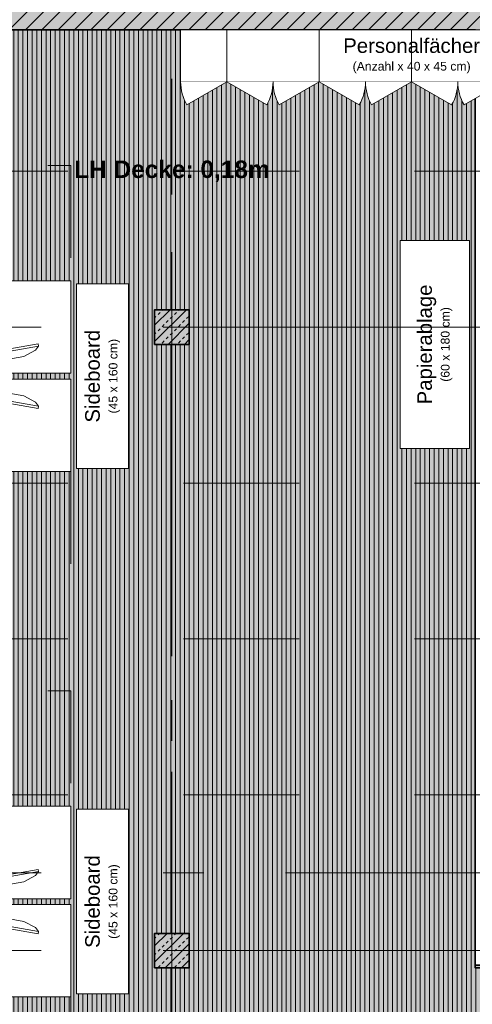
# Model space of a CAD drawing. Header units: metres. Extents: x -111 to 152, y -132 to 99.
# Tile 54 of 256: x -35.07 to -31.15, y -13.96 to -5.44. Entities that reach past the tile are written whole.
import ezdxf

# ---------------------------------------------------------------- set-up
doc = ezdxf.new("R2010")
doc.units = ezdxf.units.M
for name, pattern in [('Achsen 01', [5.291531, 3.175, -1.058062, 0.352704, -0.705764]), ('gestrichelt - 01', [2, 1, -1]), ('Raster 01', [2, 1, -1])]:
    doc.linetypes.add(name, pattern=pattern)
for name, color, linetype, lineweight, true_color in [('013_Beton und Stahlbetonarbeiten-000 Sichtbeton-341 tragende In', 5, 'Continuous', 5, 0x0000ff), ('013_Beton und Stahlbetonarbeiten-000 Sichtbeton-343 Innenstütze', 5, 'Continuous', 5, 0x0000ff), ('031_Metallbauarbeiten-350 Lamellendecke DS', 7, 'Continuous', 35, 0x666666), ('ACTES-Einrichtung Aufsicht.', 7, 'Continuous', 9, 0xa6a6a6), ('AV1-Achsen', 1, 'Achsen 01', 18, 0xff0000), ('AV1-Bewegungsfläche', 7, 'gestrichelt - 01', 9, 0xd9d9d9), ('AV1-Einrichtung', 7, 'Continuous', 9, 0xa6a6a6), ('AV1-Raster', 7, 'Raster 01', 9, 0xa6a6a6)]:
    doc.layers.add(name, color=color, linetype=linetype, lineweight=lineweight, true_color=true_color)
for name, color, linetype, lineweight in [('013_Beton und Stahlbetonarbeiten-340 Innenstützen', 7, 'Continuous', 25), ('013_Beton und Stahlbetonarbeiten-340 Innenwände', 7, 'Continuous', 18), ('028_Parkettarbeiten-350 Stäbchenparkett', 7, 'Continuous', 9), ('_1.35m (3D)', 7, 'Continuous', 9), ('_EG (2D)', 7, 'Continuous', 9), ('_EG - DS (2D)', 7, 'Continuous', 9), ('_GRU (2D)', 7, 'Continuous', 9), ('AV1-Schnitt Achsen', 7, 'Achsen 01', 18)]:
    doc.layers.add(name, color=color, linetype=linetype, lineweight=lineweight)
doc.styles.add('Arial', font='arial.ttf')
doc.styles.add('Arial (bold)', font='arialbd.ttf')
pattern_1 = [(45, (0, 0), (0.07071068, -0.07071068), [0.025, -0.025])]
pattern_2 = [(-135, (0.03106, -0.03313), (0.07071068, -0.07071068), [])]

# ---------------------------------------------------------------- blocks, each defined once
blk = doc.blocks.new('Group-2')
at = {"layer": 'AV1-Raster'}
for p, q in [((-33.75, -22.95), (-33.75, 1.35)), ((-32.4, -22.95), (-32.4, 1.35)), ((1.35, -6.75), (-40.5, -6.75)), ((1.35, -8.1), (-40.5, -8.1)), ((1.35, -9.45), (-40.5, -9.45)), ((1.35, -10.8), (-40.5, -10.8)), ((1.35, -12.15), (-40.5, -12.15)), ((1.35, -13.5), (-40.5, -13.5))]:
    blk.add_line(p, q, dxfattribs=at)
blk = doc.blocks.new('1.35m (3D)')
at = {"layer": 'AV1-Raster', "color": 7}
blk.add_blockref('Group-2', (0, 0), dxfattribs=at)
blk = doc.blocks.new('EG - DS (2D)')
at = {"layer": '031_Metallbauarbeiten-350 Lamellendecke DS', "linetype": 'Continuous', "lineweight": 0, "transparency": 33554508}
h = blk.add_hatch(color=254, dxfattribs=at)
h.paths.add_polyline_path([(-38.935, -5.525), (-38.935, -16.075), (-39.025, -16.075), (-39.025, -21.385), (-23.075, -21.385), (-23.075, -13.625), (-25.575, -13.625), (-25.575, -13.65), (-31.125, -13.65), (-31.125, -5.525)])
h.paths.add_polyline_path([(-28.2, -16.35), (-28.5, -16.35), (-28.5, -16.05), (-28.2, -16.05)])
h.paths.add_polyline_path([(-33.9, -13.65), (-33.9, -13.35), (-33.6, -13.35), (-33.6, -13.65)])
h.paths.add_polyline_path([(-33.6, -8.25), (-33.9, -8.25), (-33.9, -7.95), (-33.6, -7.95)])
h.paths.add_polyline_path([(-33.6, -16.35), (-33.9, -16.35), (-33.9, -16.05), (-33.6, -16.05)])
at = {"layer": '031_Metallbauarbeiten-350 Lamellendecke DS', "linetype": 'Continuous', "lineweight": 9, "transparency": 33554508}
h = blk.add_hatch(dxfattribs=at)
h.set_pattern_fill('Lamellendecke', color=252, style=0, pattern_type=2)
h.set_pattern_definition([(90, (0, 0), (0.04, 0), [])])
h.paths.add_polyline_path([(-38.935, -5.525), (-38.935, -16.075), (-39.025, -16.075), (-39.025, -21.385), (-23.075, -21.385), (-23.075, -13.625), (-25.575, -13.625), (-25.575, -13.65), (-31.125, -13.65), (-31.125, -5.525)])
h.paths.add_polyline_path([(-28.2, -16.35), (-28.5, -16.35), (-28.5, -16.05), (-28.2, -16.05)])
h.paths.add_polyline_path([(-33.9, -13.65), (-33.9, -13.35), (-33.6, -13.35), (-33.6, -13.65)])
h.paths.add_polyline_path([(-33.6, -8.25), (-33.9, -8.25), (-33.9, -7.95), (-33.6, -7.95)])
h.paths.add_polyline_path([(-33.6, -16.35), (-33.9, -16.35), (-33.9, -16.05), (-33.6, -16.05)])
at = {"layer": '031_Metallbauarbeiten-350 Lamellendecke DS', "linetype": 'Continuous', "lineweight": 0, "transparency": 33554508}
blk.add_hatch(color=40, dxfattribs=at).paths.add_polyline_path([(-38.935, -5.525), (-38.935, -16.075), (-39.025, -16.075), (-39.025, -21.385), (-23.075, -21.385), (-23.075, -13.625), (-31.125, -13.625), (-31.125, -5.525)])
at = {"layer": '031_Metallbauarbeiten-350 Lamellendecke DS', "flags": 128}
for points in [[(-38.935, -5.525), (-38.935, -16.075), (-39.025, -16.075), (-39.025, -21.385), (-23.075, -21.385), (-23.075, -13.625), (-25.575, -13.625), (-25.575, -13.65), (-31.125, -13.65), (-31.125, -5.525)], [(-33.6, -8.25), (-33.9, -8.25), (-33.9, -7.95), (-33.6, -7.95)], [(-33.9, -13.65), (-33.9, -13.35), (-33.6, -13.35), (-33.6, -13.65)]]:
    blk.add_lwpolyline(points, close=True, dxfattribs=at)
at = {"layer": '031_Metallbauarbeiten-350 Lamellendecke DS', "color": 251, "linetype": 'Continuous', "lineweight": 35, "transparency": 33554687, "flags": 128}
blk.add_lwpolyline([(-38.935, -5.525), (-38.935, -16.075), (-39.025, -16.075), (-39.025, -21.385), (-23.075, -21.385), (-23.075, -13.625), (-31.125, -13.625), (-31.125, -5.525)], close=True, dxfattribs=at)
at = {"layer": '031_Metallbauarbeiten-350 Lamellendecke DS', "insert": (-33.75, -6.75), "char_height": 0.151309, "attachment_point": 5, "line_spacing_factor": 0.969122, "style": 'Arial (bold)'}
blk.add_mtext('LH Decke: 0,18m', dxfattribs=at)
blk = doc.blocks.new("Bildschrim 27''")
at = {"color": 255, "transparency": 33554559}
blk.add_wipeout([(-0.085, 0.19), (-0.065, 0.19), (-0.065, -0.41), (-0.085, -0.41)], dxfattribs=at).dxf.layer = 'ACTES-Einrichtung Aufsicht.'
at = {"layer": 'ACTES-Einrichtung Aufsicht.', "flags": 128}
blk.add_lwpolyline([(-0.085, 0.19), (-0.065, 0.19), (-0.065, -0.41), (-0.085, -0.41)], close=True, dxfattribs=at)
at = {"color": 255, "transparency": 33554559}
blk.add_wipeout([(0, 0.05), (0, -0.27), (-0.035, -0.38), (-0.065, -0.41), (-0.065, 0.19), (-0.035, 0.16)], dxfattribs=at).dxf.layer = 'ACTES-Einrichtung Aufsicht.'
at = {"layer": 'ACTES-Einrichtung Aufsicht.', "flags": 128}
blk.add_lwpolyline([(0, 0.05), (0, -0.27), (-0.035, -0.38), (-0.065, -0.41), (-0.065, 0.19), (-0.035, 0.16)], close=True, dxfattribs=at)
blk = doc.blocks.new('Group-102')
at = {"layer": 'AV1-Bewegungsfläche', "flags": 128}
for points in [[(-36.425, -7.7), (-34.625, -7.7), (-34.625, -6.7), (-36.425, -6.7)], [(-36.425, -10.35), (-34.625, -10.35), (-34.625, -9.35), (-36.425, -9.35)]]:
    blk.add_lwpolyline(points, close=True, dxfattribs=at)
at = {"color": 255, "transparency": 33554559}
blk.add_wipeout([(-34.575, -7.725), (-34.125, -7.725), (-34.125, -9.325), (-34.575, -9.325)], dxfattribs=at).dxf.layer = 'AV1-Einrichtung'
at = {"layer": 'AV1-Einrichtung', "flags": 128}
blk.add_lwpolyline([(-34.575, -7.725), (-34.125, -7.725), (-34.125, -9.325), (-34.575, -9.325)], close=True, dxfattribs=at)
at = {"color": 255, "transparency": 33554559}
for points in [[(-36.425, -8.5), (-36.425, -7.7), (-34.625, -7.7), (-34.625, -8.5)], [(-36.425, -9.35), (-36.425, -8.55), (-34.625, -8.55), (-34.625, -9.35)]]:
    blk.add_wipeout(points, dxfattribs=at).dxf.layer = 'AV1-Einrichtung'
at = {"layer": 'AV1-Einrichtung', "flags": 128}
for points in [[(-36.425, -8.5), (-36.425, -7.7), (-34.625, -7.7), (-34.625, -8.5)], [(-36.425, -9.35), (-36.425, -8.55), (-34.625, -8.55), (-34.625, -9.35)]]:
    blk.add_lwpolyline(points, close=True, dxfattribs=at)
at = {"layer": 'AV1-Einrichtung', "color": 7, "rotation": 279.9999999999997}
blk.add_blockref("Bildschrim 27''", (-35.0815, -8.3625), dxfattribs=at)
at = {"layer": 'AV1-Einrichtung', "color": 7, "xscale": -1, "rotation": 260.0000000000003}
blk.add_blockref("Bildschrim 27''", (-35.0815, -8.6875), dxfattribs=at)
blk = doc.blocks.new('Group-107')
at = {"layer": 'AV1-Bewegungsfläche', "flags": 128}
for points in [[(-36.425, -12.25), (-34.625, -12.25), (-34.625, -11.25), (-36.425, -11.25)], [(-36.425, -14.9), (-34.625, -14.9), (-34.625, -13.9), (-36.425, -13.9)]]:
    blk.add_lwpolyline(points, close=True, dxfattribs=at)
at = {"color": 255, "transparency": 33554559}
blk.add_wipeout([(-34.575, -12.275), (-34.125, -12.275), (-34.125, -13.875), (-34.575, -13.875)], dxfattribs=at).dxf.layer = 'AV1-Einrichtung'
at = {"layer": 'AV1-Einrichtung', "flags": 128}
blk.add_lwpolyline([(-34.575, -12.275), (-34.125, -12.275), (-34.125, -13.875), (-34.575, -13.875)], close=True, dxfattribs=at)
at = {"color": 255, "transparency": 33554559}
for points in [[(-36.425, -13.05), (-36.425, -12.25), (-34.625, -12.25), (-34.625, -13.05)], [(-36.425, -13.9), (-36.425, -13.1), (-34.625, -13.1), (-34.625, -13.9)]]:
    blk.add_wipeout(points, dxfattribs=at).dxf.layer = 'AV1-Einrichtung'
at = {"layer": 'AV1-Einrichtung', "flags": 128}
for points in [[(-36.425, -13.05), (-36.425, -12.25), (-34.625, -12.25), (-34.625, -13.05)], [(-36.425, -13.9), (-36.425, -13.1), (-34.625, -13.1), (-34.625, -13.9)]]:
    blk.add_lwpolyline(points, close=True, dxfattribs=at)
at = {"layer": 'AV1-Einrichtung', "color": 7, "rotation": 279.9999999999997}
blk.add_blockref("Bildschrim 27''", (-35.0815, -12.9125), dxfattribs=at)
at = {"layer": 'AV1-Einrichtung', "color": 7, "xscale": -1, "rotation": 260.0000000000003}
blk.add_blockref("Bildschrim 27''", (-35.0815, -13.2375), dxfattribs=at)
blk = doc.blocks.new('EG (2D)')
at = {"layer": '013_Beton und Stahlbetonarbeiten-000 Sichtbeton-343 Innenstütze', "linetype": 'Continuous', "lineweight": 0}
h = blk.add_hatch(color=30, dxfattribs=at)
h.paths.add_polyline_path([(-33.6, -8.25), (-33.9, -8.25), (-33.9, -7.95), (-33.6, -7.95)])
h.paths.add_polyline_path([(-33.85, -8), (-33.85, -8.2), (-33.65, -8.2), (-33.65, -8)])
h = blk.add_hatch(color=30, dxfattribs=at)
h.paths.add_polyline_path([(-33.6, -13.65), (-33.9, -13.65), (-33.9, -13.35), (-33.6, -13.35)])
h.paths.add_polyline_path([(-33.85, -13.4), (-33.85, -13.6), (-33.65, -13.6), (-33.65, -13.4)])
at = {"layer": '013_Beton und Stahlbetonarbeiten-340 Innenstützen', "linetype": 'Continuous', "lineweight": 0, "true_color": 0xc0c0c0}
for points in [[(-33.6, -7.95), (-33.9, -7.95), (-33.9, -8.25), (-33.6, -8.25)], [(-33.6, -13.35), (-33.9, -13.35), (-33.9, -13.65), (-33.6, -13.65)]]:
    blk.add_hatch(color=9, dxfattribs=at).paths.add_polyline_path(points)
at = {"layer": '013_Beton und Stahlbetonarbeiten-340 Innenstützen', "linetype": 'Continuous', "lineweight": 13}
h = blk.add_hatch(dxfattribs=at)
h.set_pattern_fill('Stahlbeton', color=251, style=0, pattern_type=2)
h.set_pattern_definition(pattern_1)
h.paths.add_polyline_path([(-33.6, -7.95), (-33.9, -7.95), (-33.9, -8.25), (-33.6, -8.25)])
h = blk.add_hatch(dxfattribs=at)
h.set_pattern_fill('Stahlbeton-1', color=251, style=0, pattern_type=2)
h.set_pattern_definition(pattern_2)
h.paths.add_polyline_path([(-33.6, -7.95), (-33.9, -7.95), (-33.9, -8.25), (-33.6, -8.25)])
h = blk.add_hatch(dxfattribs=at)
h.set_pattern_fill('Stahlbeton', color=251, style=0, pattern_type=2)
h.set_pattern_definition(pattern_1)
h.paths.add_polyline_path([(-33.6, -13.35), (-33.9, -13.35), (-33.9, -13.65), (-33.6, -13.65)])
h = blk.add_hatch(dxfattribs=at)
h.set_pattern_fill('Stahlbeton-1', color=251, style=0, pattern_type=2)
h.set_pattern_definition(pattern_2)
h.paths.add_polyline_path([(-33.6, -13.35), (-33.9, -13.35), (-33.9, -13.65), (-33.6, -13.65)])
at = {"layer": '013_Beton und Stahlbetonarbeiten-340 Innenstützen', "flags": 128}
for points in [[(-33.6, -7.95), (-33.9, -7.95), (-33.9, -8.25), (-33.6, -8.25)], [(-33.6, -13.35), (-33.9, -13.35), (-33.9, -13.65), (-33.6, -13.65)]]:
    blk.add_lwpolyline(points, close=True, dxfattribs=at)
at = {"layer": '028_Parkettarbeiten-350 Stäbchenparkett', "color": 8}
blk.add_line((-33.6, -16.35), (-33.6, -5.525), dxfattribs=at)
at = {"layer": 'AV1-Einrichtung', "color": 7}
for name in ['Group-102', 'Group-107']:
    blk.add_blockref(name, (0, 0), dxfattribs=at)
at = {"color": 255, "transparency": 33554559}
for points in [[(-31.675, -5.975), (-31.675, -5.525), (-30.875, -5.525), (-30.875, -5.975)], [(-31.775, -7.35), (-31.175, -7.35), (-31.175, -9.15), (-31.775, -9.15)]]:
    blk.add_wipeout(points, dxfattribs=at).dxf.layer = 'AV1-Einrichtung'
at = {"layer": 'AV1-Einrichtung', "flags": 128}
for points in [[(-31.675, -5.975), (-31.675, -5.525), (-30.875, -5.525), (-30.875, -5.975)], [(-31.775, -7.35), (-31.175, -7.35), (-31.175, -9.15), (-31.775, -9.15)]]:
    blk.add_lwpolyline(points, close=True, dxfattribs=at)
at = {"layer": 'AV1-Einrichtung', "char_height": 0.12609, "attachment_point": 5, "rotation": 90, "line_spacing_factor": 0.969122, "style": 'Arial'}
for s, insert in [('Papierablage\\P{\\H0.6x;(60 x 180 cm)}', (-31.475, -8.25)), ('Sideboard\\P{\\H0.6x;(45 x 160 cm)}', (-34.35, -8.525)), ('Sideboard\\P{\\H0.6x;(45 x 160 cm)}', (-34.35, -13.075))]:
    blk.add_mtext(s, dxfattribs=dict(at, insert=insert))
at = {"color": 255, "transparency": 33554559}
blk.add_wipeout([(-32.4749, -5.975), (-32.4749, -5.525), (-31.6749, -5.525), (-31.6749, -5.975)], dxfattribs=at).dxf.layer = 'AV1-Einrichtung'
at = {"layer": 'AV1-Einrichtung', "flags": 128}
blk.add_lwpolyline([(-32.4749, -5.975), (-32.4749, -5.525), (-31.6749, -5.525), (-31.6749, -5.975)], close=True, dxfattribs=at)
at = {"layer": 'AV1-Einrichtung', "insert": (-31.675, -5.75), "char_height": 0.12609, "attachment_point": 5, "line_spacing_factor": 0.969122, "style": 'Arial'}
blk.add_mtext('Personalfächer\\P{\\H0.6x;(Anzahl x 40 x 45 cm)}', dxfattribs=at)
at = {"color": 255, "transparency": 33554559}
blk.add_wipeout([(-33.2749, -5.975), (-33.2749, -5.525), (-32.4749, -5.525), (-32.4749, -5.975)], dxfattribs=at).dxf.layer = 'AV1-Einrichtung'
at = {"layer": 'AV1-Einrichtung', "flags": 128}
blk.add_lwpolyline([(-33.2749, -5.975), (-33.2749, -5.525), (-32.4749, -5.525), (-32.4749, -5.975)], close=True, dxfattribs=at)
at = {"color": 255, "transparency": 33554559}
blk.add_wipeout([(-33.6749, -5.975), (-33.6749, -5.525), (-33.2749, -5.525), (-33.2749, -5.975)], dxfattribs=at).dxf.layer = 'AV1-Einrichtung'
at = {"layer": '013_Beton und Stahlbetonarbeiten-340 Innenwände', "linetype": 'Continuous', "lineweight": 0, "true_color": 0xc0c0c0}
blk.add_hatch(color=9, dxfattribs=at).paths.add_polyline_path([(-39.025, -5.275), (-39.025, -5.525), (-22.825, -5.525), (-22.825, -5.275)])
at = {"layer": '013_Beton und Stahlbetonarbeiten-340 Innenwände', "linetype": 'Continuous', "lineweight": 13}
h = blk.add_hatch(dxfattribs=at)
h.set_pattern_fill('Stahlbeton', color=251, style=0, pattern_type=2)
h.set_pattern_definition(pattern_1)
h.paths.add_polyline_path([(-39.025, -5.275), (-39.025, -5.525), (-22.825, -5.525), (-22.825, -5.275)])
h = blk.add_hatch(dxfattribs=at)
h.set_pattern_fill('Stahlbeton-1', color=251, style=0, pattern_type=2)
h.set_pattern_definition(pattern_2)
h.paths.add_polyline_path([(-39.025, -5.275), (-39.025, -5.525), (-22.825, -5.525), (-22.825, -5.275)])
at = {"layer": '013_Beton und Stahlbetonarbeiten-000 Sichtbeton-341 tragende In', "color": 30}
blk.add_solid([(-39.025, -5.475), (-22.875, -5.475), (-39.025, -5.525), (-22.825, -5.525)], dxfattribs=at)
at = {"layer": '013_Beton und Stahlbetonarbeiten-340 Innenwände', "flags": 128}
blk.add_lwpolyline([(-39.025, -5.275), (-39.025, -5.525), (-22.825, -5.525), (-22.825, -5.275)], close=True, dxfattribs=at)
at = {"layer": 'AV1-Einrichtung', "flags": 128}
blk.add_lwpolyline([(-33.6749, -5.975), (-33.6749, -5.525), (-33.2749, -5.525), (-33.2749, -5.975)], close=True, dxfattribs=at)
at = {"color": 255, "transparency": 33554559}
blk.add_wipeout([(-33.6749, -5.975), (-33.6741, -6.0012), (-33.6715, -6.0272), (-33.6672, -6.053), (-33.6613, -6.0785), (-33.6537, -6.1036), (-33.6445, -6.1281), (-33.6337, -6.1519), (-33.6213, -6.175), (-33.2749, -5.975)], dxfattribs=at).dxf.layer = 'AV1-Einrichtung'
at = {"layer": 'AV1-Einrichtung', "flags": 128}
blk.add_lwpolyline([(-33.6749, -5.975, 0.131652), (-33.6213, -6.175), (-33.2749, -5.975)], format="xyb", dxfattribs=at)
at = {"color": 255, "transparency": 33554559}
blk.add_wipeout([(-32.8749, -5.975), (-32.8758, -6.0012), (-32.8783, -6.0272), (-32.8826, -6.053), (-32.8886, -6.0785), (-32.8962, -6.1036), (-32.9054, -6.1281), (-32.9162, -6.1519), (-32.9285, -6.175), (-33.2749, -5.975)], dxfattribs=at).dxf.layer = 'AV1-Einrichtung'
at = {"layer": 'AV1-Einrichtung', "flags": 128}
blk.add_lwpolyline([(-32.8749, -5.975, -0.131652), (-32.9285, -6.175), (-33.2749, -5.975)], format="xyb", dxfattribs=at)
at = {"color": 255, "transparency": 33554559}
blk.add_wipeout([(-32.8749, -5.975), (-32.8741, -6.0012), (-32.8715, -6.0272), (-32.8672, -6.053), (-32.8613, -6.0785), (-32.8537, -6.1036), (-32.8445, -6.1281), (-32.8337, -6.1519), (-32.8213, -6.175), (-32.4749, -5.975)], dxfattribs=at).dxf.layer = 'AV1-Einrichtung'
at = {"layer": 'AV1-Einrichtung', "flags": 128}
blk.add_lwpolyline([(-32.8749, -5.975, 0.131652), (-32.8213, -6.175), (-32.4749, -5.975)], format="xyb", dxfattribs=at)
at = {"color": 255, "transparency": 33554559}
blk.add_wipeout([(-32.0749, -5.975), (-32.0758, -6.0012), (-32.0783, -6.0272), (-32.0826, -6.053), (-32.0886, -6.0785), (-32.0962, -6.1036), (-32.1054, -6.1281), (-32.1162, -6.1519), (-32.1285, -6.175), (-32.4749, -5.975)], dxfattribs=at).dxf.layer = 'AV1-Einrichtung'
at = {"layer": 'AV1-Einrichtung', "flags": 128}
blk.add_lwpolyline([(-32.0749, -5.975, -0.131652), (-32.1285, -6.175), (-32.4749, -5.975)], format="xyb", dxfattribs=at)
at = {"color": 255, "transparency": 33554559}
blk.add_wipeout([(-32.0749, -5.975), (-32.0741, -6.0012), (-32.0715, -6.0272), (-32.0672, -6.053), (-32.0613, -6.0785), (-32.0537, -6.1036), (-32.0445, -6.1281), (-32.0337, -6.1519), (-32.0213, -6.175), (-31.6749, -5.975)], dxfattribs=at).dxf.layer = 'AV1-Einrichtung'
at = {"layer": 'AV1-Einrichtung', "flags": 128}
blk.add_lwpolyline([(-32.0749, -5.975, 0.131652), (-32.0213, -6.175), (-31.6749, -5.975)], format="xyb", dxfattribs=at)
at = {"color": 255, "transparency": 33554559}
blk.add_wipeout([(-31.275, -5.975), (-31.2759, -6.0012), (-31.2784, -6.0272), (-31.2827, -6.053), (-31.2886, -6.0785), (-31.2962, -6.1036), (-31.3054, -6.1281), (-31.3163, -6.1519), (-31.3286, -6.175), (-31.675, -5.975)], dxfattribs=at).dxf.layer = 'AV1-Einrichtung'
at = {"layer": 'AV1-Einrichtung', "flags": 128}
blk.add_lwpolyline([(-31.275, -5.975, -0.131652), (-31.3286, -6.175), (-31.675, -5.975)], format="xyb", dxfattribs=at)
at = {"color": 255, "transparency": 33554559}
blk.add_wipeout([(-31.275, -5.975), (-31.2741, -6.0012), (-31.2716, -6.0272), (-31.2673, -6.053), (-31.2614, -6.0785), (-31.2538, -6.1036), (-31.2446, -6.1281), (-31.2337, -6.1519), (-31.2214, -6.175), (-30.875, -5.975)], dxfattribs=at).dxf.layer = 'AV1-Einrichtung'
at = {"layer": 'AV1-Einrichtung', "flags": 128}
blk.add_lwpolyline([(-31.275, -5.975, 0.131652), (-31.2214, -6.175), (-30.875, -5.975)], format="xyb", dxfattribs=at)
blk = doc.blocks.new('Group-715')
at = {"layer": 'AV1-Achsen'}
blk.add_line((-33.75, -26.5), (-33.75, 4.9), dxfattribs=at)
blk = doc.blocks.new('Group-720')
at = {"layer": 'AV1-Achsen'}
blk.add_line((-43.35, -13.5), (4.2, -13.5), dxfattribs=at)
blk = doc.blocks.new('Group-722')
at = {"layer": 'AV1-Achsen'}
blk.add_line((-43.35, -8.1), (4.2, -8.1), dxfattribs=at)
blk = doc.blocks.new('Group-725')
at = {"layer": 'AV1-Schnitt Achsen'}
blk.add_line((-43.35, -12.825), (4.2, -12.825), dxfattribs=at)
blk = doc.blocks.new('GRU (2D)')
at = {"layer": 'AV1-Achsen', "color": 7}
for name in ['Group-715', 'Group-722', 'Group-720']:
    blk.add_blockref(name, (0, 0), dxfattribs=at)
at = {"layer": 'AV1-Schnitt Achsen', "color": 7}
blk.add_blockref('Group-725', (0, 0), dxfattribs=at)

msp = doc.modelspace()

# ---------------------------------------------------------------- block references
at = {"layer": '_1.35m (3D)'}
msp.add_blockref('1.35m (3D)', (0, 0), dxfattribs=at)

# ---------------------------------------------------------------- next in the draw order: block references
at = {"layer": '_EG - DS (2D)'}
msp.add_blockref('EG - DS (2D)', (0, 0), dxfattribs=at)

# ---------------------------------------------------------------- next in the draw order: block references
at = {"layer": '_EG (2D)'}
msp.add_blockref('EG (2D)', (0, 0), dxfattribs=at)

# ---------------------------------------------------------------- next in the draw order: block references
at = {"layer": '_GRU (2D)'}
msp.add_blockref('GRU (2D)', (0, 0), dxfattribs=at)

doc.saveas('drawing.dxf')
